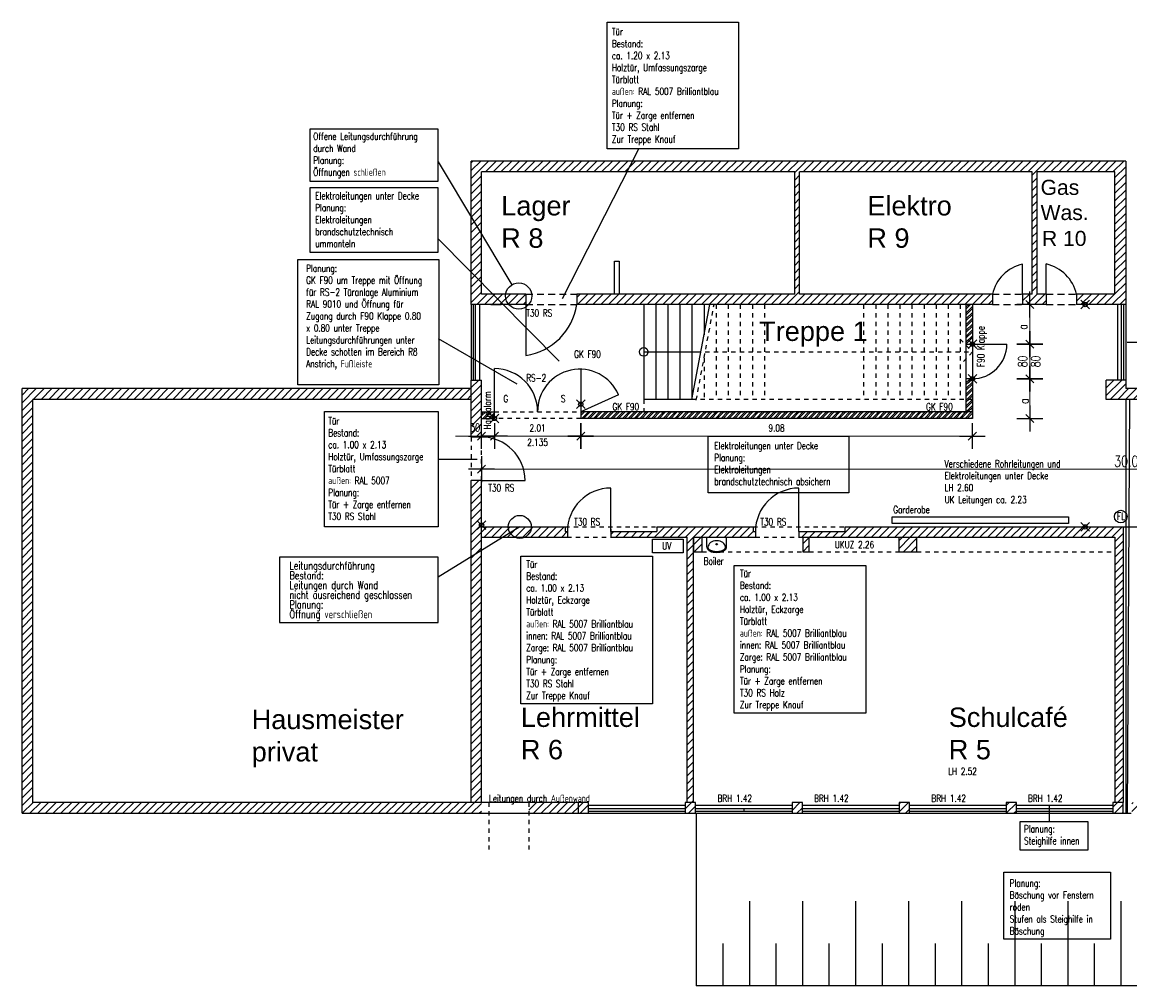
# Model space of a CAD drawing. Extents: x 30 to 188, y -145 to 605.
# Tile 11 of 23: x 39 to 65, y 62 to 84. Entities that reach past the tile are written whole.
import ezdxf

# ---------------------------------------------------------------- set-up
doc = ezdxf.new("R2010")
doc.units = 0
doc.header["$LTSCALE"] = 0.0125
doc.header["$PDMODE"] = 35
doc.header["$PDSIZE"] = 0.1
doc.linetypes.add('VERDECKT', pattern=[9.525, 6.35, -3.175])
for name, color, linetype in [('A_Bemassung', 1, 'Continuous'), ('Ansicht', 1, 'Continuous'), ('Dehnungsfuge', 7, 'Continuous'), ('Fenster', 7, 'Continuous'), ('Feuerlöscher', 1, 'Continuous'), ('Fuge', 10, 'ZICKZACK'), ('Garderobe', 1, 'Continuous'), ('Grundriß', 2, 'Continuous'), ('Masznahmen', 7, 'Continuous'), ('Neubau', 10, 'Continuous'), ('Raumbezeichnung', 2, 'Continuous'), ('Schraffur', 8, 'Continuous'), ('Text', 7, 'Continuous'), ('Treppe', 6, 'Continuous'), ('Türen', 1, 'Continuous'), ('Unterzüge', 9, 'VERDECKT'), ('Waschbecken', 9, 'Continuous')]:
    doc.layers.add(name, color=color, linetype=linetype)
doc.layers.add('A_Bemassungspunkte', color=1, linetype='Continuous', plot=False)
doc.styles.add('ROMAN', font='ARIAL.TTF')
doc.styles.add('romans-07', font='Romans.shx', dxfattribs={"width": 0.75})
doc.linetypes.add('ZICKZACK', pattern='A,0.00254,-5.08,[131,ltypeshp.shx,S=5.08,R=0,X=-5.08,Y=0],-10.16,[131,ltypeshp.shx,S=5.08,R=180,X=5.08,Y=0],-5.08', length=20.32254)
doc.dimstyles.new('AEC Bemassung 1-100', dxfattribs={"dimtxt": 0.25, "dimasz": 0.3, "dimexe": 0.125, "dimexo": 0, "dimgap": 0.06, "dimtad": 1, "dimdec": 3, "dimrnd": 0.005, "dimzin": 12, "dimdsep": 46, "dimtxsty": 'romans-07', "dimblk": 'BPTICK', "dimcen": 0.125, "dimdle": 0.0625, "dimse1": 1, "dimse2": 1, "dimclrd": 1, "dimclre": 6, "dimclrt": 7, "dimazin": 0, "dimtfac": 1, "dimtdec": 3, "dimtix": 1, "dimtmove": 2, "dimatfit": 2, "dimldrblk": 'BPTICK', "dimfxl": 0, "dimtolj": 1, "dimtzin": 0, "dimlwd": 18, "dimlwe": 18, "dimarcsym": 0})

# ---------------------------------------------------------------- blocks, each defined once
blk = doc.blocks.new('garderobe')
at = {"layer": 'Garderobe'}
blk.add_lwpolyline([(0, 0.154), (4.087, 0.154), (4.087, 0), (0, 0)], close=True, dxfattribs=at)
at = {"layer": 'Garderobe', "style": 'romans-07', "width": 0.75}
blk.add_text('Garderobe', height=0.166, dxfattribs=at).set_placement((0.026, 0.241))
blk = doc.blocks.new('SYMBOL_Waschbecken_1_2D')
for p, q in [((-0.225, -0.015), (0.225, -0.015)), ((-0.225, -0.248), (-0.225, -0.015)), ((0.225, -0.248), (0.225, -0.015))]:
    blk.add_line(p, q)
blk.add_circle((-0.001, -0.177), 0.0173)
for ratio, start_param, end_param in [(0.753549, 3.141593, 6.283185), (0.470674, 0, 3.141593)]:
    blk.add_ellipse((0, -0.248), major_axis=(-0.202, 0), ratio=ratio, start_param=start_param, end_param=end_param)
blk.add_open_spline([(-0.225, -0.248), (-0.225, -0.253), (-0.224, -0.257), (-0.223, -0.267), (-0.221, -0.271), (-0.217, -0.28), (-0.215, -0.284), (-0.21, -0.292), (-0.207, -0.296), (-0.197, -0.307), (-0.189, -0.314), (-0.172, -0.326), (-0.163, -0.331), (-0.142, -0.341), (-0.131, -0.345), (-0.107, -0.353), (-0.094, -0.356), (-0.069, -0.361), (-0.055, -0.363), (-0.021, -0.366), (0.001, -0.366), (0.043, -0.364), (0.063, -0.362), (0.102, -0.354), (0.121, -0.349), (0.15, -0.337), (0.162, -0.332), (0.181, -0.32), (0.189, -0.314), (0.201, -0.303), (0.206, -0.297), (0.214, -0.286), (0.218, -0.28), (0.222, -0.268), (0.224, -0.263), (0.225, -0.254), (0.225, -0.251), (0.225, -0.248)], degree=3, knots=[0, 0, 0, 0, 0.099114, 0.099114, 0.198227, 0.198227, 0.297341, 0.297341, 0.396455, 0.396455, 0.592207, 0.592207, 0.78796, 0.78796, 0.983712, 0.983712, 1.179465, 1.179465, 1.375217, 1.375217, 1.672137, 1.672137, 1.969056, 1.969056, 2.265976, 2.265976, 2.486894, 2.486894, 2.671702, 2.671702, 2.816525, 2.816525, 2.961349, 2.961349, 3.07256, 3.07256, 3.141593, 3.141593, 3.141593, 3.141593])
blk = doc.blocks.new('BPTICK')
at = {"color": 0, "linetype": 'ByBlock'}
for p, q in [((0, -1), (0, 1)), ((-1, 0), (1, 0))]:
    blk.add_line(p, q, dxfattribs=at)
at = {"color": 2, "linetype": 'ByBlock'}
blk.add_line((-0.312, -0.312), (0.312, 0.312), dxfattribs=at)
blk = doc.blocks.new('*D83')
at = {"layer": 'Defpoints', "color": 0}
for p in [(49.973, 75.532), (50.273, 75.532), (50.273, 74.832)]:
    blk.add_point(p, dxfattribs=at)
at = {"layer": 'Neubau', "color": 1, "lineweight": 18}
for p, q in [((49.673, 74.832), (49.373, 74.832)), ((49.973, 74.832), (50.273, 74.832)), ((50.573, 74.832), (50.873, 74.832))]:
    blk.add_line(p, q, dxfattribs=at)
at = {"layer": 'Neubau', "color": 1, "lineweight": 18, "xscale": 0.3, "yscale": 0.3, "zscale": 0.3}
blk.add_blockref('BPTICK', (49.973, 74.832), dxfattribs=at)
at = {"layer": 'Neubau', "color": 1, "lineweight": 18, "xscale": 0.3, "yscale": 0.3, "zscale": 0.3, "rotation": 180}
blk.add_blockref('BPTICK', (50.273, 74.832), dxfattribs=at)
at = {"layer": 'Neubau', "color": 7, "insert": (49.826, 75.03), "char_height": 0.18, "attachment_point": 5, "style": 'romans-07'}
blk.add_mtext('\\A1;\\A1;30', dxfattribs=at)
blk = doc.blocks.new('*D111')
at = {"layer": 'Defpoints', "color": 0}
for p in [(49.973, 74.062), (49.973, 73.92), (80.033, 73.702)]:
    blk.add_point(p, dxfattribs=at)
at = {"layer": 'Neubau', "color": 1, "lineweight": 18}
blk.add_line((79.733, 74.062), (50.273, 74.062), dxfattribs=at)
at = {"layer": 'Neubau', "color": 1, "lineweight": 18, "xscale": 0.3, "yscale": 0.3, "zscale": 0.3, "rotation": 180}
blk.add_blockref('BPTICK', (49.973, 74.062), dxfattribs=at)
at = {"layer": 'Neubau', "color": 1, "lineweight": 18, "xscale": 0.3, "yscale": 0.3, "zscale": 0.3}
blk.add_blockref('BPTICK', (80.033, 74.062), dxfattribs=at)
at = {"layer": 'Neubau', "color": 7, "insert": (65.003, 74.247), "char_height": 0.25, "attachment_point": 5, "style": 'romans-07'}
blk.add_mtext('\\A1;30.06', dxfattribs=at)

msp = doc.modelspace()

# ---------------------------------------------------------------- hatches: boundary and pattern name
at = {"layer": 'Neubau'}
h = msp.add_hatch(dxfattribs=at)
h.set_pattern_fill('ANSI32', color=256, scale=0.01, angle=180, style=0)
h.paths.add_polyline_path([(61.2033, 75.6813), (61.3533, 75.6813), (61.3533, 76.1613), (61.2033, 76.1613)])
h.paths.add_polyline_path([(61.2033, 76.9613), (61.3533, 76.9613), (61.3533, 77.8813), (61.2033, 77.8813)])
h = msp.add_hatch(dxfattribs=at)
h.set_pattern_fill('ANSI32', color=256, scale=0.01, angle=180, style=0)
h.paths.add_polyline_path([(61.3533, 75.6813), (61.2033, 75.6813), (61.2033, 75.3953), (61.3533, 75.3953)])
h = msp.add_hatch(dxfattribs=at)
h.set_pattern_fill('ANSI32', color=256, scale=0.01, angle=180, style=0)
h.paths.add_polyline_path([(50.2733, 75.3953), (49.9733, 75.3953), (49.9733, 75.2413), (50.2733, 75.2413)])
h = msp.add_hatch(dxfattribs=at)
h.set_pattern_fill('ANSI32', color=256, scale=0.01, angle=180, style=0)
h.paths.add_polyline_path([(61.3533, 75.3913), (53.7333, 75.3913), (53.7333, 75.3953), (52.2733, 75.3953), (52.2733, 75.2413), (61.3533, 75.2413)])
at = {"layer": 'Schraffur'}
h = msp.add_hatch(dxfattribs=at)
h.set_pattern_fill('ANSI31', color=256, scale=0.04, angle=180, style=0)
h.paths.add_polyline_path([(49.9733, 80.9563), (57.2341, 80.9563), (57.2341, 78.1213), (52.1833, 78.1213), (52.1833, 77.8813), (61.8183, 77.8813), (61.8183, 78.1213), (57.3491, 78.1213), (57.3491, 80.9563), (62.7433, 80.9563), (62.7433, 78.1213), (62.5183, 78.1213), (62.5183, 77.8813), (63.0683, 77.8813), (63.0683, 78.1213), (62.8583, 78.1213), (62.8583, 80.9563), (64.6583, 80.9563), (64.6583, 78.1213), (63.7683, 78.1213), (63.7683, 77.8813), (64.9083, 77.8813), (64.9083, 81.2063), (49.7333, 81.2063), (49.7333, 77.8813), (51.0033, 77.8813), (51.0033, 78.1213), (49.9733, 78.1213)])
h = msp.add_hatch(dxfattribs=at)
h.set_pattern_fill('ANSI31', color=256, scale=0.04, angle=180, style=0)
h.paths.add_polyline_path([(49.9733, 76.1313), (49.7333, 76.1313), (49.7333, 75.6813), (49.7333, 74.8088), (49.9733, 74.8088)])
h = msp.add_hatch(dxfattribs=at)
h.set_pattern_fill('ANSI31', color=256, scale=0.04, angle=180, style=0)
h.paths.add_polyline_path([(65.3083, 75.9313), (64.9083, 75.9313), (64.9083, 76.1313), (64.4583, 76.1313), (64.4583, 75.6813), (65.3083, 75.6813)])
h.paths.add_polyline_path([(67.5483, 75.9313), (65.3083, 75.9313), (65.3083, 75.6813), (67.5483, 75.6813)])
h = msp.add_hatch(dxfattribs=at)
h.set_pattern_fill('ANSI31', color=256, scale=0.04, angle=180, style=0)
h.paths.add_polyline_path([(49.7333, 75.9313), (39.3233, 75.9313), (39.3233, 66.0863), (49.9733, 66.0863), (49.9733, 72.7263), (49.9733, 73.7988), (49.7333, 73.7988), (49.7333, 66.3363), (39.5733, 66.3363), (39.5733, 75.6813), (49.7333, 75.6813)])
h = msp.add_hatch(dxfattribs=at)
h.set_pattern_fill('ANSI31', color=256, scale=0.04, angle=180, style=0)
h.paths.add_polyline_path([(51.9633, 72.4863), (51.9633, 72.6163), (51.9108, 72.6163), (51.9108, 72.7263), (49.9733, 72.7263), (49.9733, 72.4863)])
h = msp.add_hatch(dxfattribs=at)
h.set_pattern_fill('ANSI31', color=256, scale=0.04, angle=180, style=0)
h.paths.add_polyline_path([(56.2708, 72.7263), (54.0358, 72.7263), (54.0358, 72.6163), (52.9733, 72.6163), (52.9733, 72.4863), (54.7383, 72.4863), (54.7383, 66.3363), (54.8883, 66.3363), (54.8883, 72.4863), (56.3233, 72.4863), (56.3233, 72.6163), (56.2708, 72.6163)])
h.paths.add_polyline_path([(55.0883, 72.4863), (54.8883, 72.4863), (54.8883, 72.1463), (55.0883, 72.1463)], flags=16)
h = msp.add_hatch(dxfattribs=at)
h.set_pattern_fill('ANSI31', color=256, scale=0.04, angle=180, style=0)
h.paths.add_polyline_path([(64.8533, 72.7263), (58.3958, 72.7263), (58.3958, 72.6163), (57.3333, 72.6163), (57.3333, 72.4863), (64.6583, 72.4863), (64.6583, 66.3363), (64.8533, 66.3363)])
h = msp.add_hatch(dxfattribs=at)
h.set_pattern_fill('ANSI31', color=256, scale=0.04, angle=180, style=0)
h.paths.add_polyline_path([(60.0683, 72.4863), (59.6483, 72.4863), (59.6483, 72.1463), (60.0683, 72.1463)])
h.paths.add_polyline_path([(57.5733, 72.4863), (57.4233, 72.4863), (57.4233, 72.1463), (57.5733, 72.1463)])
h = msp.add_hatch(dxfattribs=at)
h.set_pattern_fill('ANSI31', color=256, scale=0.04, angle=180, style=0)
h.paths.add_polyline_path([(52.2133, 66.3363), (51.0713, 66.3363), (51.0713, 66.0863), (52.2133, 66.0863)])
h = msp.add_hatch(dxfattribs=at)
h.set_pattern_fill('ANSI31', color=256, scale=0.04, angle=180, style=0)
h.paths.add_polyline_path([(52.4533, 66.3363), (52.2133, 66.3363), (52.2133, 66.0863), (52.4533, 66.0863)])
h.paths.add_polyline_path([(54.9333, 66.3363), (54.6933, 66.3363), (54.6933, 66.0863), (54.9333, 66.0863)])
h.paths.add_polyline_path([(57.4133, 66.3363), (57.1733, 66.3363), (57.1733, 66.0863), (57.4133, 66.0863)])
h = msp.add_hatch(dxfattribs=at)
h.set_pattern_fill('ANSI31', color=256, scale=0.04, angle=180, style=0)
h.paths.add_polyline_path([(59.8933, 66.3363), (59.6533, 66.3363), (59.6533, 66.0863), (59.8933, 66.0863)])
h.paths.add_polyline_path([(62.3733, 66.3363), (62.1333, 66.3363), (62.1333, 66.0863), (62.3733, 66.0863)])
h.paths.add_polyline_path([(64.8533, 66.3363), (64.6133, 66.3363), (64.6133, 66.0863), (64.8533, 66.0863)])
h.paths.add_polyline_path([(65.2733, 66.3363), (65.0483, 66.3363), (65.0483, 66.0863), (65.2733, 66.0863)])

# ---------------------------------------------------------------- linework, layer by layer
at = {"color": 2, "linetype": 'ByBlock'}
for p, q in [((62.5908, 77.0549), (62.7779, 76.8678)), ((62.7779, 76.0678), (62.5908, 76.2549)), ((52.3669, 74.9258), (52.1797, 74.7386))]:
    msp.add_line(p, q, dxfattribs=at)
at = {"color": 0, "linetype": 'ByBlock'}
for p, q in [((62.6844, 77.2613), (62.6844, 76.6613)), ((62.3844, 76.9613), (62.9844, 76.9613)), ((62.6844, 75.8613), (62.6844, 76.4613)), ((62.9844, 76.1613), (62.3844, 76.1613)), ((52.2733, 75.1322), (52.2733, 74.5322)), ((52.5733, 74.8322), (51.9733, 74.8322))]:
    msp.add_line(p, q, dxfattribs=at)
at = {"layer": 'A_Bemassung', "color": 1, "lineweight": 18}
for p, q in [((62.6844, 77.2613), (62.6844, 77.5813)), ((62.6844, 75.8613), (62.6844, 75.5413))]:
    msp.add_line(p, q, dxfattribs=at)
at = {"layer": 'A_Bemassung', "color": 1, "linetype": 'Continuous', "lineweight": 18}
msp.add_line((62.6844, 76.4613), (62.6844, 76.6613), dxfattribs=at)
at = {"layer": 'A_Bemassungspunkte'}
for p in [(63.9696, 77.8813), (61.3533, 76.9613), (61.3533, 76.1613), (52.2733, 75.5693), (50.2733, 75.2413), (49.9733, 72.7694), (63.9696, 72.7263)]:
    msp.add_point(p, dxfattribs=at)
at = {"layer": 'Ansicht'}
for p, q in [((49.7333, 77.8813), (49.7333, 76.1313)), ((49.9233, 77.8813), (49.9233, 76.1313)), ((64.7183, 77.8813), (64.7183, 76.1313)), ((64.9083, 77.8813), (64.9083, 76.1313)), ((52.4533, 66.2763), (54.6933, 66.2763)), ((54.9333, 66.2763), (57.1733, 66.2763)), ((57.4133, 66.2763), (59.6533, 66.2763)), ((59.8933, 66.2763), (62.1333, 66.2763)), ((62.3733, 66.2763), (64.6133, 66.2763)), ((63.2904, 66.2763), (64.6133, 66.2763)), ((52.4533, 66.0863), (54.6933, 66.0863)), ((54.9333, 66.0863), (57.1733, 66.0863)), ((57.4133, 66.0863), (59.6533, 66.0863)), ((59.8933, 66.0863), (62.1333, 66.0863)), ((62.3733, 66.0863), (64.6133, 66.0863))]:
    msp.add_line(p, q, dxfattribs=at)
at = {"layer": 'Dehnungsfuge', "color": 8}
msp.add_line((64.9083, 75.6813), (64.9083, 66.0863), dxfattribs=at)
at = {"layer": 'Fenster'}
for p, q in [((49.7833, 77.8813), (49.7833, 76.1313)), ((49.8333, 76.1313), (49.8333, 77.8813)), ((64.8083, 76.1313), (64.8083, 77.8813)), ((64.8583, 77.8813), (64.8583, 76.1313)), ((54.6933, 66.1863), (52.4533, 66.1863)), ((52.4533, 66.1363), (54.6933, 66.1363)), ((57.1733, 66.1863), (54.9333, 66.1863)), ((54.9333, 66.1363), (57.1733, 66.1363)), ((56.0533, 66.1863), (56.0533, 66.1363)), ((59.6533, 66.1863), (57.4133, 66.1863)), ((57.4133, 66.1363), (59.6533, 66.1363)), ((62.1333, 66.1863), (59.8933, 66.1863)), ((59.8933, 66.1363), (62.1333, 66.1363)), ((64.6133, 66.1863), (62.3733, 66.1863)), ((62.3733, 66.1363), (64.6133, 66.1363))]:
    msp.add_line(p, q, dxfattribs=at)
at = {"layer": 'Feuerlöscher'}
msp.add_circle((64.7954, 72.9646), 0.1466, dxfattribs=at)
at = {"layer": 'Fuge'}
msp.add_line((64.9937, 75.6813), (64.9387, 66.0863), dxfattribs=at)
at = {"layer": 'Grundriß'}
for p, q in [((64.9083, 81.2063), (49.7333, 81.2063)), ((49.7333, 77.8813), (49.7333, 81.2063)), ((64.9083, 81.2063), (64.9083, 77.8813)), ((57.2341, 80.9563), (49.9733, 80.9563)), ((49.9733, 78.1213), (49.9733, 80.9563)), ((57.2341, 78.1213), (57.2341, 80.9563)), ((62.7433, 80.9563), (57.3491, 80.9563)), ((57.3491, 78.1213), (57.3491, 80.9563)), ((62.7433, 78.1213), (62.7433, 80.9563)), ((64.6583, 80.9563), (62.8583, 80.9563)), ((62.8583, 78.1213), (62.8583, 80.9563)), ((64.6583, 78.1213), (64.6583, 80.9563)), ((53.0528, 78.1213), (53.0528, 78.8862)), ((53.0528, 78.8862), (53.1628, 78.8862)), ((53.1628, 78.8862), (53.1628, 78.1213)), ((51.0033, 78.1213), (49.9733, 78.1213)), ((51.0033, 78.1213), (51.0033, 77.8813)), ((57.2341, 78.1213), (52.1833, 78.1213)), ((52.1833, 78.1213), (52.1833, 77.8813)), ((61.8183, 78.1213), (57.3491, 78.1213)), ((61.8183, 78.1213), (61.8183, 77.8813)), ((62.7433, 78.1213), (62.5183, 78.1213)), ((62.5183, 78.1213), (62.5183, 77.8813)), ((63.0683, 78.1213), (62.8583, 78.1213)), ((63.0683, 78.1213), (63.0683, 77.8813)), ((64.6583, 78.1213), (63.7683, 78.1213)), ((63.7683, 78.1213), (63.7683, 77.8813)), ((51.0033, 77.8813), (49.7333, 77.8813)), ((50.1883, 77.8813), (50.4283, 77.8813)), ((61.8183, 77.8813), (52.1833, 77.8813)), ((63.0683, 77.8813), (62.5183, 77.8813)), ((64.9083, 77.8813), (63.7683, 77.8813)), ((49.7333, 76.1313), (49.9733, 76.1313)), ((49.7333, 75.6813), (49.7333, 76.1313)), ((49.9733, 74.8088), (49.9733, 76.1313)), ((64.4583, 75.6813), (64.4583, 76.1313)), ((64.9083, 76.1313), (64.4583, 76.1313)), ((64.9083, 76.1313), (64.9083, 75.9313)), ((49.7333, 75.9313), (39.3233, 75.9313)), ((39.3233, 66.0863), (39.3233, 75.9313)), ((65.3083, 75.9313), (64.9083, 75.9313)), ((39.5733, 66.3363), (39.5733, 75.6813)), ((49.7333, 75.6813), (39.5733, 75.6813)), ((49.7333, 74.8088), (49.7333, 75.6813)), ((65.3083, 75.6813), (64.4583, 75.6813)), ((49.9733, 74.8088), (49.7333, 74.8088)), ((49.7333, 66.3363), (49.7333, 73.7988)), ((49.9733, 73.7988), (49.7333, 73.7988)), ((49.9733, 72.7263), (49.9733, 73.7988)), ((49.9733, 66.3363), (49.9733, 72.7263)), ((49.9733, 72.7263), (51.9108, 72.7263)), ((51.9108, 72.7263), (51.9108, 72.6163)), ((54.0358, 72.7263), (56.2708, 72.7263)), ((54.0358, 72.7263), (54.0358, 72.6163)), ((56.2708, 72.7263), (56.2708, 72.6163)), ((58.3958, 72.7263), (66.6108, 72.7263)), ((58.3958, 72.7263), (58.3958, 72.6163)), ((64.8533, 72.7263), (64.8533, 66.3363)), ((49.9733, 72.4863), (51.9633, 72.4863)), ((51.9108, 72.6163), (51.9633, 72.6163)), ((51.9633, 72.6163), (51.9633, 72.4863)), ((52.9733, 72.6763), (52.9733, 72.4863)), ((52.9733, 72.6163), (54.0358, 72.6163)), ((52.9733, 72.6163), (52.9733, 72.4863)), ((52.9733, 72.4863), (54.7383, 72.4863)), ((54.7383, 66.3363), (54.7383, 72.4863)), ((54.8883, 66.3363), (54.8883, 72.4863)), ((54.8883, 72.4863), (56.3233, 72.4863)), ((54.8883, 72.4863), (54.8883, 72.1463)), ((55.0883, 72.1463), (55.0883, 72.4863)), ((56.2708, 72.6163), (56.3233, 72.6163)), ((56.3233, 72.6163), (56.3233, 72.4863)), ((57.3333, 72.6163), (58.3958, 72.6163)), ((57.3333, 72.6163), (57.3333, 72.4863)), ((57.3333, 72.4863), (64.6583, 72.4863)), ((57.4233, 72.4863), (57.4233, 72.1463)), ((57.5733, 72.1463), (57.5733, 72.4863)), ((57.5733, 72.4863), (59.6483, 72.4863)), ((59.6483, 72.4863), (59.6483, 72.1463)), ((60.0683, 72.1463), (60.0683, 72.4863)), ((64.6583, 72.4863), (64.6583, 66.3363)), ((54.8883, 72.1463), (55.0883, 72.1463)), ((57.4233, 72.1463), (57.5733, 72.1463)), ((59.6483, 72.1463), (60.0683, 72.1463)), ((49.7333, 66.3363), (39.5733, 66.3363)), ((52.2133, 66.3363), (49.7333, 66.3363)), ((39.3233, 66.0863), (49.9733, 66.0863)), ((40.2583, 66.0863), (40.5083, 66.0863)), ((49.9733, 66.0863), (52.2133, 66.0863)), ((64.8533, 66.0863), (65.0333, 66.0863))]:
    msp.add_line(p, q, dxfattribs=at)
at = {"layer": 'Grundriß', "linetype": 'VERDECKT'}
for p, q in [((50.1454, 66.3363), (50.1454, 65.2475)), ((51.0713, 66.3363), (51.0713, 65.2475))]:
    msp.add_line(p, q, dxfattribs=at)
at = {"layer": 'Grundriß', "color": 7}
for p, q in [((54.9527, 66.0863), (54.9527, 62.0863)), ((56.183, 64.0508), (56.183, 62.0863)), ((57.4133, 64.0508), (57.4133, 62.0863)), ((58.6436, 64.0508), (58.6436, 62.0863)), ((59.8739, 64.0508), (59.8739, 62.0863)), ((61.1042, 64.0508), (61.1042, 62.0863)), ((62.3345, 64.0508), (62.3345, 62.0863)), ((63.5648, 64.0508), (63.5648, 62.0863)), ((64.7951, 64.0508), (64.7951, 62.0863)), ((55.5678, 63.0686), (55.5678, 62.0863)), ((56.7982, 63.0686), (56.7982, 62.0863)), ((58.0285, 63.0686), (58.0285, 62.0863)), ((59.2588, 63.0686), (59.2588, 62.0863)), ((60.4891, 63.0686), (60.4891, 62.0863)), ((61.7194, 63.0686), (61.7194, 62.0863)), ((62.9497, 63.0686), (62.9497, 62.0863)), ((64.18, 63.0686), (64.18, 62.0863)), ((85.1483, 62.0863), (54.9527, 62.0863))]:
    msp.add_line(p, q, dxfattribs=at)
at = {"layer": 'Grundriß'}
for points in [[(52.2133, 66.3363), (52.2133, 66.0863), (52.4533, 66.0863), (52.4533, 66.3363)], [(54.6933, 66.3363), (54.6933, 66.0863), (54.9333, 66.0863), (54.9333, 66.3363)], [(57.1733, 66.3363), (57.1733, 66.0863), (57.4133, 66.0863), (57.4133, 66.3363)], [(59.6533, 66.3363), (59.6533, 66.0863), (59.8933, 66.0863), (59.8933, 66.3363)], [(62.1333, 66.3363), (62.1333, 66.0863), (62.3733, 66.0863), (62.3733, 66.3363)], [(64.6133, 66.3363), (64.6133, 66.0863), (64.8533, 66.0863), (64.8533, 66.3363)]]:
    msp.add_lwpolyline(points, close=True, dxfattribs=at)
at = {"layer": 'Masznahmen', "linetype": 'Continuous', "ltscale": 2.4384}
for p, q in [((51.8504, 78.0219), (53.6194, 81.4888)), ((45.293, 72.0227), (45.293, 70.5082)), ((48.9645, 72.0227), (45.293, 72.0227)), ((48.9645, 70.5082), (48.9645, 72.0227)), ((45.293, 70.5082), (48.9645, 70.5082))]:
    msp.add_line(p, q, dxfattribs=at)
at = {"layer": 'Masznahmen'}
for p, q in [((48.9645, 81.1926), (50.6791, 78.3405)), ((48.9645, 77.0966), (50.7946, 76.0457)), ((49.8734, 74.29), (48.9645, 74.29)), ((63.1384, 65.8999), (63.1384, 66.2763))]:
    msp.add_line(p, q, dxfattribs=at)
at = {"layer": 'Masznahmen', "linetype": 'Continuous', "ltscale": 2}
msp.add_line((50.8609, 72.7263), (48.9645, 71.5619), dxfattribs=at)
at = {"layer": 'Masznahmen'}
for points in [[(52.8851, 84.4272), (55.9338, 84.4272), (55.9338, 81.4888), (52.8851, 81.4888)], [(45.992, 80.7408), (48.9645, 80.7408), (48.9645, 81.9438), (45.992, 81.9438)], [(48.9645, 80.5871), (45.992, 80.5871), (45.992, 79.0988), (48.9645, 79.0988)], [(45.7167, 78.9277), (48.9805, 78.9277), (48.9805, 76.0164), (45.7167, 76.0164)], [(55.2272, 74.8322), (58.4907, 74.8322), (58.4907, 73.5158), (55.2272, 73.5158)], [(50.8812, 72.0467), (53.9343, 72.0467), (53.9343, 68.6236), (50.8812, 68.6236)], [(55.8342, 71.8322), (58.8874, 71.8322), (58.8874, 68.4091), (55.8342, 68.4091)], [(62.4621, 65.8999), (64.029, 65.8999), (64.029, 65.2355), (62.4621, 65.2355)], [(62.0824, 64.7246), (64.5592, 64.7246), (64.5592, 63.1702), (62.0824, 63.1702)]]:
    msp.add_lwpolyline(points, close=True, dxfattribs=at)
at = {"layer": 'Masznahmen', "linetype": 'Continuous', "ltscale": 2.4384}
msp.add_lwpolyline([(46.3309, 75.4031), (48.9645, 75.4031), (48.9645, 72.7258), (46.3309, 72.7258)], close=True, dxfattribs=at)
for centre, radius in [((50.8356, 78.0801), 0.3037), ((50.8609, 72.7263), 0.2659)]:
    msp.add_circle(centre, radius, dxfattribs=at)
at = {"layer": 'Neubau'}
for p, q in [((51.0033, 77.8813), (51.0033, 76.9963)), ((61.2033, 77.8813), (61.2033, 75.3913)), ((61.3533, 77.8813), (61.3533, 75.3913)), ((61.2033, 76.9613), (61.3533, 76.9613)), ((61.3533, 76.9613), (61.3533, 76.1613)), ((61.3533, 76.9613), (62.1533, 76.9613)), ((50.2733, 75.3953), (50.2733, 76.3953)), ((52.2733, 76.3953), (52.2733, 75.3953)), ((61.3533, 76.1613), (61.2033, 76.1613)), ((53.1465, 75.7912), (52.2733, 75.3953)), ((49.9733, 75.3953), (50.2733, 75.3953)), ((50.2733, 75.2413), (50.2733, 75.3953)), ((61.3533, 75.3953), (52.2733, 75.3953)), ((52.2733, 75.3953), (52.2733, 75.2413)), ((61.3533, 75.3913), (61.3533, 75.2413)), ((49.9733, 75.2413), (50.2733, 75.2413)), ((61.3533, 75.2413), (52.2733, 75.2413)), ((49.9733, 73.7988), (50.9833, 73.7988)), ((52.9733, 72.6163), (52.9733, 73.6263)), ((57.3333, 72.6163), (57.3333, 73.6263))]:
    msp.add_line(p, q, dxfattribs=at)
at = {"layer": 'Neubau', "linetype": 'VERDECKT'}
for p, q in [((50.2733, 75.3953), (52.2733, 75.3953)), ((52.2733, 75.2413), (50.2733, 75.2413))]:
    msp.add_line(p, q, dxfattribs=at)
at = {"layer": 'Neubau', "color": 1, "linetype": 'Continuous', "lineweight": 18}
msp.add_line((50.5733, 74.8322), (51.9733, 74.8322), dxfattribs=at)
at = {"layer": 'Neubau', "color": 1, "lineweight": 18}
msp.add_line((52.5733, 74.8322), (61.0533, 74.8322), dxfattribs=at)
at = {"layer": 'Neubau'}
for centre, radius, start, end in [((50.7947, 78.0899), 1.4042, 278.54315, 351.45685), ((61.3533, 76.9613), 0.8, 270, 0), ((50.2733, 75.3953), 1, 0, 90), ((52.2496, 75.4051), 0.9764, 23.29127, 180.57522), ((49.9733, 73.7988), 1.01, 0, 90), ((52.9733, 72.6163), 1.01, 90, 180), ((57.3333, 72.6163), 1.01, 90, 180)]:
    msp.add_arc(centre, radius, start, end, dxfattribs=at)
at = {"layer": 'Text'}
msp.add_line((48.9645, 79.4011), (51.7738, 76.565), dxfattribs=at)
msp.add_lwpolyline([(53.9374, 72.44), (54.646, 72.44), (54.646, 72.1275), (53.9374, 72.1275)], close=True, dxfattribs=at)
at = {"layer": 'Treppe'}
for p, q in [((53.7333, 77.8813), (53.7333, 75.6813)), ((54.0133, 77.8813), (54.0133, 75.6813)), ((54.2933, 77.8813), (54.2933, 75.6813)), ((54.5733, 77.8813), (54.5733, 75.6813)), ((54.8533, 77.8813), (54.8533, 75.6813)), ((54.8533, 75.6813), (55.264, 77.8813)), ((55.1333, 77.8813), (55.1333, 77.1813)), ((53.7333, 76.7813), (55.0586, 76.7813)), ((54.955, 75.6813), (53.7333, 75.6813))]:
    msp.add_line(p, q, dxfattribs=at)
at = {"layer": 'Treppe', "linetype": 'VERDECKT', "ltscale": 0.05}
msp.add_line((54.9516, 75.663), (55.3657, 77.8813), dxfattribs=at)
at = {"layer": 'Treppe', "color": 9, "linetype": 'VERDECKT', "ltscale": 0.05}
for p, q in [((55.4133, 77.8813), (55.4133, 75.6813)), ((55.6933, 77.8813), (55.6933, 75.6813)), ((55.9733, 77.8813), (55.9733, 75.6813)), ((56.2533, 77.8813), (56.2533, 75.6813)), ((56.5333, 77.8813), (56.5333, 75.6813)), ((58.8333, 77.8813), (58.8333, 75.6813)), ((59.1133, 77.8813), (59.1133, 75.6813)), ((59.3933, 77.8813), (59.3933, 75.6813)), ((59.6733, 77.8813), (59.6733, 75.6813)), ((59.9533, 77.8813), (59.9533, 75.6813)), ((60.2333, 77.8813), (60.2333, 75.6813)), ((60.5133, 77.8813), (60.5133, 75.6813)), ((60.7933, 77.8813), (60.7933, 75.6813)), ((61.0733, 77.8813), (61.0733, 75.6813)), ((61.3533, 77.8813), (61.3533, 75.6813)), ((61.0733, 77.0813), (61.3533, 76.7813)), ((55.1333, 76.6364), (55.1333, 75.6813)), ((55.1604, 76.7813), (61.3533, 76.7813)), ((61.3533, 76.7813), (61.0733, 76.4813)), ((61.3533, 75.6813), (54.955, 75.6813))]:
    msp.add_line(p, q, dxfattribs=at)
at = {"layer": 'Treppe', "color": 9, "linetype": 'VERDECKT'}
msp.add_line((53.7333, 75.6813), (53.7333, 75.3913), dxfattribs=at)
at = {"layer": 'Treppe'}
msp.add_circle((53.7333, 76.7813), 0.1, dxfattribs=at)
at = {"layer": 'Türen'}
for p, q in [((62.5183, 78.1213), (62.5183, 78.8189)), ((63.0683, 78.1213), (63.0683, 78.8213)), ((51.0033, 77.8813), (51.0033, 76.7013))]:
    msp.add_line(p, q, dxfattribs=at)
for centre, radius, start, end in [((62.7194, 77.9171), 0.9239, 102.56921, 167.22983), ((62.8522, 77.9052), 0.9412, 13.27293, 76.72707)]:
    msp.add_arc(centre, radius, start, end, dxfattribs=at)
at = {"layer": 'Unterzüge', "ltscale": 2}
for p, q in [((51.0033, 78.1213), (52.1833, 78.1213)), ((61.8183, 78.1213), (62.5183, 78.1213)), ((63.0683, 78.1213), (63.7709, 78.1213)), ((51.0033, 77.8813), (52.1833, 77.8813)), ((61.8183, 77.8813), (62.5183, 77.8813)), ((63.0683, 77.8813), (63.7683, 77.8813))]:
    msp.add_line(p, q, dxfattribs=at)
at = {"layer": 'Unterzüge', "linetype": 'Continuous'}
msp.add_line((64.9433, 77.0063), (95.0683, 77.0063), dxfattribs=at)
at = {"layer": 'Unterzüge'}
for p, q in [((61.3533, 75.3913), (61.3533, 75.6813)), ((53.7333, 75.3913), (61.3533, 75.3913)), ((49.7333, 74.8088), (49.7333, 73.7988)), ((49.9733, 73.7988), (49.9733, 74.8088)), ((51.9108, 72.7263), (54.0358, 72.7263)), ((56.2708, 72.7263), (58.3958, 72.7263)), ((51.9633, 72.4863), (52.9733, 72.4863)), ((51.9633, 72.4863), (52.9733, 72.4863)), ((56.3233, 72.4863), (57.3333, 72.4863)), ((55.0883, 72.1463), (57.4233, 72.1463)), ((57.5733, 72.1463), (59.6483, 72.1463)), ((60.0683, 72.1463), (64.6583, 72.1463))]:
    msp.add_line(p, q, dxfattribs=at)

# ---------------------------------------------------------------- block references
at = {"layer": 'A_Bemassung', "color": 1, "lineweight": 18, "xscale": 0.3, "yscale": 0.3, "zscale": 0.3}
for p, rotation in [((62.6844, 77.8813), 90), ((62.6844, 76.9613), 90), ((62.6844, 76.1613), 270), ((62.6844, 75.2413), 270)]:
    msp.add_blockref('BPTICK', p, dxfattribs=dict(at, rotation=rotation))
at = {"layer": 'Garderobe'}
msp.add_blockref('garderobe', (59.4922, 72.8043), dxfattribs=at)
at = {"layer": 'Neubau', "color": 1, "linetype": 'Continuous', "lineweight": 18, "xscale": 0.3, "yscale": 0.3, "zscale": 0.3, "rotation": 180}
msp.add_blockref('BPTICK', (50.2733, 74.8322), dxfattribs=at)
at = {"layer": 'Neubau', "color": 1, "linetype": 'Continuous', "lineweight": 18, "xscale": 0.3, "yscale": 0.3, "zscale": 0.3}
msp.add_blockref('BPTICK', (52.2733, 74.8322), dxfattribs=at)
at = {"layer": 'Neubau', "color": 1, "lineweight": 18, "xscale": 0.3, "yscale": 0.3, "zscale": 0.3}
msp.add_blockref('BPTICK', (61.3533, 74.8322), dxfattribs=at)
at = {"layer": 'Waschbecken'}
msp.add_blockref('SYMBOL_Waschbecken_1_2D', (55.426, 72.5013), dxfattribs=at)

# ---------------------------------------------------------------- texts
at = {"layer": 'A_Bemassung', "color": 7, "linetype": 'Continuous', "lineweight": -3, "char_height": 0.21, "attachment_point": 5, "rotation": 90, "style": 'romans-07'}
for s, insert in [('a', (62.5194, 77.3613)), ('\\A1;\\A1;80', (62.5194, 76.5613)), ('\\A1;\\A1;80', (62.8194, 76.5613)), ('a', (62.5488, 75.6413))]:
    msp.add_mtext(s, dxfattribs=dict(at, insert=insert))
at = {"layer": 'Feuerlöscher', "color": 7, "linetype": 'Continuous', "ltscale": 2.4384, "style": 'romans-07', "width": 0.75}
msp.add_text('FL', height=0.166, dxfattribs=at).set_placement((64.7064, 72.8907))
at = {"layer": 'Masznahmen', "linetype": 'Continuous', "ltscale": 2.4384, "style": 'romans-07', "width": 0.75}
for s, p in [('Leitungsdurchführung', (45.5217, 71.7369)), ('Bestand:', (45.5217, 71.5114)), ('Leitungen durch Wand', (45.5217, 71.2861)), ('nicht ausreichend geschlossen', (45.5217, 71.0606)), ('Planung:', (45.5217, 70.8352)), ('Öffnung verschließen', (45.5217, 70.6097))]:
    msp.add_text(s, height=0.1826, dxfattribs=at).set_placement(p)
at = {"layer": 'Masznahmen', "linetype": 'Continuous', "ltscale": 2.4384, "char_height": 0.166, "attachment_point": 1, "style": 'romans-07'}
for s, insert, width in [('Tür\\PBestand:\\Pca. 1.20 x 2.13\\PHolztür, Umfassungszarge\\PTürblatt \\Paußen: RAL 5007 Brilliantblau\\PPlanung: \\PTür + Zarge entfernen\\PT30 RS Stahl\\PZur Treppe Knauf', (52.9954, 84.289), 3.4577), ('Elektroleitungen unter Decke\\PPlanung:\\PElektroleitungen brandschutztechnisch ummanteln', (46.1182, 80.4848), 3.044), ('Planung:\\PGK F90 um Treppe mit Öffnung für RS-2 Türanlage Aluminium RAL 9010 und Öffnung für Zugang durch F90 Klappe 0.80 x 0.80 unter Treppe\\PLeitungsdurchführungen unter Decke schotten im Bereich R8\\PAnstrich, Fußleiste', (45.9081, 78.8051), 3.044), ('Tür\\PBestand:\\Pca. 1.00 x 2.13\\PHolztür, Umfassungszarge\\PTürblatt \\Paußen: RAL 5007 \\PPlanung: \\PTür + Zarge entfernen\\PT30 RS Stahl', (46.4207, 75.2666), 3.4577), ('Elektroleitungen unter Decke\\PPlanung:\\PElektroleitungen brandschutztechnisch absichern', (55.3703, 74.6928), 3.3259), ('Tür\\PBestand:\\Pca. 1.00 x 2.13\\PHolztür, Eckzarge\\PTürblatt \\Paußen: RAL 5007 Brilliantblau\\Pinnen: RAL 5007 Brilliantblau\\PZarge: RAL 5007 Brilliantblau\\PPlanung: \\PTür + Zarge entfernen\\PT30 RS Stahl\\PZur Treppe Knauf', (51.0106, 71.9443), 3.4577), ('Tür\\PBestand:\\Pca. 1.00 x 2.13\\PHolztür, Eckzarge\\PTürblatt \\Paußen: RAL 5007 Brilliantblau\\Pinnen: RAL 5007 Brilliantblau\\PZarge: RAL 5007 Brilliantblau\\PPlanung: \\PTür + Zarge entfernen\\PT30 RS Holz\\PZur Treppe Knauf', (55.9636, 71.7299), 3.457676), ('Planung: \\PSteighilfe innen', (62.5505, 65.8087), 3.4577), ('Planung:\\PBöschung vor Fenstern roden\\PStufen als Steighilfe in Böschung ', (62.2197, 64.5506), 2.2385)]:
    msp.add_mtext(s, dxfattribs=dict(at, insert=insert, width=width))
at = {"layer": 'Neubau', "ltscale": 2.4384, "style": 'romans-07', "width": 0.75}
for s, p in [('T30 RS', (51.0092, 77.6033)), ('GK F90', (52.1211, 76.6474)), ('RS-2', (51.0092, 76.0974)), ('G', (50.4806, 75.6153)), ('S', (51.8147, 75.6153)), ('GK F90', (53.0092, 75.4318)), ('GK F90', (60.2792, 75.4278)), ('T30 RS', (50.1306, 73.5491)), ('T30 RS', (52.1206, 72.7612)), ('T30 RS', (56.4376, 72.7612))]:
    msp.add_text(s, height=0.166, dxfattribs=at).set_placement(p)
msp.add_text('F90 Klappe', height=0.166, rotation=90, dxfattribs=at).set_placement((61.6328, 76.4323))
at = {"layer": 'Neubau', "color": 7, "linetype": 'Continuous', "lineweight": -3, "char_height": 0.166, "attachment_point": 5, "style": 'romans-07'}
for s, insert in [('2.01', (51.2733, 75.0172)), ('\\A1;\\A1;9.08', (56.8133, 75.0172)), ('2.135', (51.2733, 74.6873))]:
    msp.add_mtext(s, dxfattribs=dict(at, insert=insert))
at = {"layer": 'Raumbezeichnung', "color": 7, "linetype": 'Continuous', "ltscale": 2, "style": 'ROMAN'}
msp.add_text('R 10', height=0.35, dxfattribs=at).set_placement((62.9668, 79.2392))
at = {"layer": 'Raumbezeichnung', "color": 7, "linetype": 'Continuous', "ltscale": 4, "attachment_point": 1, "style": 'ROMAN'}
for s, insert, char_height in [('Gas\\PWas.', (62.9353, 80.7725), 0.35), ('Lager\\PR 8', (50.4309, 80.3968), 0.45), ('Elektro\\PR 9', (58.9188, 80.3968), 0.45), ('Treppe 1', (56.411, 77.4866), 0.45), ('Lehrmittel\\PR 6', (50.8859, 68.5383), 0.45), ('Schulcafé\\PR 5', (60.8059, 68.5383), 0.45), ('Hausmeister\\Pprivat', (44.6448, 68.4883), 0.45)]:
    msp.add_mtext(s, dxfattribs=dict(at, insert=insert, char_height=char_height))
at = {"layer": 'Text', "linetype": 'Continuous', "ltscale": 2.4384, "char_height": 0.166, "attachment_point": 1, "style": 'romans-07'}
for s, insert, width in [('Offene Leitungsdurchführung durch Wand \\PPlanung:\\PÖffnungen schließen', (46.0716, 81.8634), 3.044), ('Verschiedene Rohrleitungen und Elektroleitungen unter Decke\\PLH 2.60\\PUK Leitungen ca. 2.23', (60.708, 74.2722), 3.4577), ('UV', (54.1619, 72.3711), 2.6765), ('UKUZ 2.26', (58.1636, 72.3963), 2.6765), ('LH 2.52', (60.7914, 67.1424), 2.6765), ('Leitungen durch Außenwand', (50.1454, 66.5176), 2.6765), ('BRH 1.42', (55.4437, 66.5176), 2.6765), ('BRH 1.42', (57.6837, 66.5176), 2.6765), ('BRH 1.42', (60.4037, 66.5176), 2.6765), ('BRH 1.42', (62.6437, 66.5176), 2.6765)]:
    msp.add_mtext(s, dxfattribs=dict(at, insert=insert, width=width))
at = {"layer": 'Text', "linetype": 'Continuous', "ltscale": 2.4384, "insert": (50.0261, 74.9829), "char_height": 0.166, "width": 2.6765, "attachment_point": 1, "rotation": 90, "style": 'romans-07'}
msp.add_mtext('Hausalarm', dxfattribs=at)
at = {"layer": 'Waschbecken', "style": 'romans-07', "width": 0.75}
msp.add_text('Boiler', height=0.166, dxfattribs=at).set_placement((55.1242, 71.85))

# ---------------------------------------------------------------- dimensions: what is measured, and where the dimension line sits
at = {"layer": 'Neubau'}
dim = msp.add_linear_dim(base=(50.2733, 74.8322), p1=(49.9733, 75.5322), p2=(50.2733, 75.5322), text='\\A1;30', dimstyle='AEC Bemassung 1-100', override={"dimtxt": 0.18}, dxfattribs=at)
dim.commit()
dim.dimension.update_dxf_attribs({"geometry": '*D83', "text_midpoint": (49.826, 75.03), "dimtype": 160})
dim = msp.add_linear_dim(base=(49.9733, 74.0622), p1=(80.0333, 73.7022), p2=(49.9733, 73.9197), dimstyle='AEC Bemassung 1-100', dxfattribs=at)
dim.commit()
dim.dimension.update_dxf_attribs({"geometry": '*D111', "text_midpoint": (65.0033, 74.2472)})

doc.saveas('drawing.dxf')
